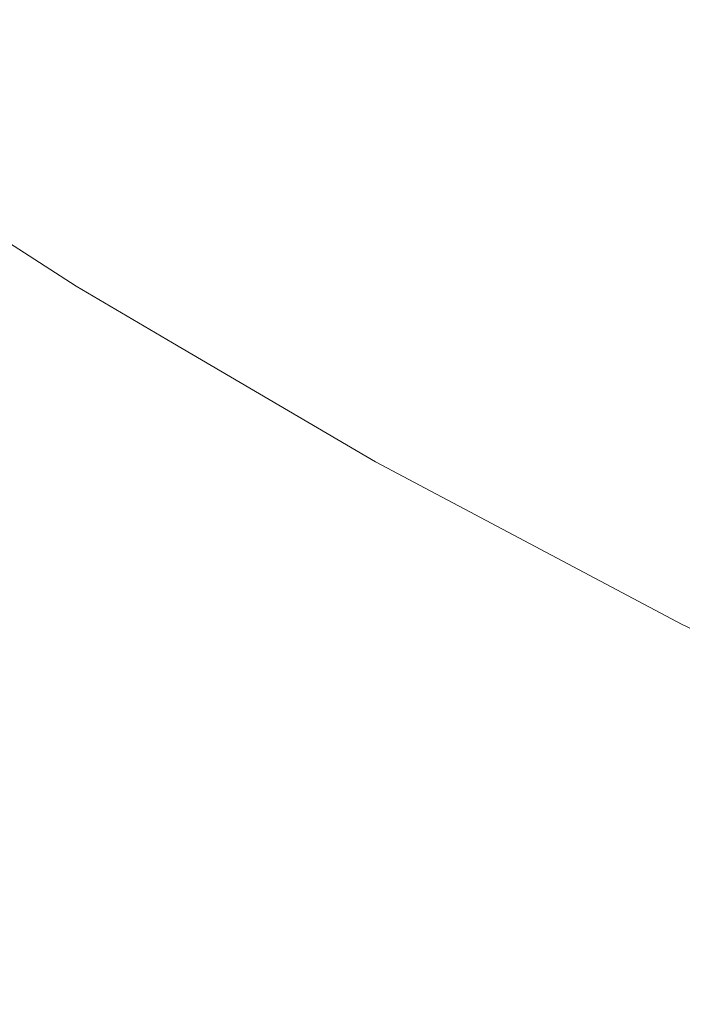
# Model space of a CAD drawing. Header units: centimetres. Extents: x -26.3 to 27.5, y 4.2 to 67.9.
# Tile 130 of 256: x -8.0928 to -8.0766, y 4.5123 to 4.5364. Entities that reach past the tile are written whole.
import ezdxf

# ---------------------------------------------------------------- set-up
doc = ezdxf.new("R2010")
doc.units = ezdxf.units.CM
doc.header["$LTSCALE"] = 2.54
doc.layers.add('Lucido design-1', color=7, linetype='Continuous')

# ---------------------------------------------------------------- blocks, each defined once
blk = doc.blocks.new('Gruppo-2-1')
at = {"color": 7, "linetype": 'Continuous', "lineweight": 9}
for points in [[(-25.986537, 5.900212, -1111.014164), (-25.986537, 4.300212, -1111.014164), (27.113463, 4.300212, -1111.014164), (27.113463, 5.900212, -1111.014164)], [(-25.986537, 5.900212, -1147.114164), (-25.986537, 4.300212, -1147.114164), (27.113463, 4.300212, -1147.114164), (27.113463, 5.900212, -1147.114164)]]:
    blk.add_3dface(points, dxfattribs=at)
for points, invisible_edges in [([(-8.078199, 4.536129, -1111.466573), (-8.085081, 4.540168, -1111.466573), (-8.084013, 4.541902, -1111.462988), (-8.077206, 4.537908, -1111.462988)], 15), ([(-8.078199, 4.536129, -1147.566573), (-8.085081, 4.540168, -1147.566573), (-8.084013, 4.541902, -1147.562988), (-8.077206, 4.537908, -1147.562988)], 15), ([(-8.087803, 4.535746, -1111.47777), (-8.094692, 4.540192, -1111.47777), (-8.09381, 4.541497, -1111.473971), (-8.086977, 4.537087, -1111.473971)], 15), ([(-8.087803, 4.535746, -1147.57777), (-8.094692, 4.540192, -1147.57777), (-8.09381, 4.541497, -1147.573971), (-8.086977, 4.537087, -1147.573971)], 15), ([(-8.088546, 4.53454, -1111.481627), (-8.095485, 4.539018, -1111.481627), (-8.094692, 4.540192, -1111.47777), (-8.087803, 4.535746, -1111.47777)], 15), ([(-8.088546, 4.53454, -1147.581627), (-8.095485, 4.539018, -1147.581627), (-8.094692, 4.540192, -1147.57777), (-8.087803, 4.535746, -1147.57777)], 15), ([(-8.079119, 4.534483, -1111.470236), (-8.086069, 4.538562, -1111.470236), (-8.085081, 4.540168, -1111.466573), (-8.078199, 4.536129, -1111.466573)], 15), ([(-8.079119, 4.534483, -1147.570236), (-8.086069, 4.538562, -1147.570236), (-8.085081, 4.540168, -1147.566573), (-8.078199, 4.536129, -1147.566573)], 15), ([(-8.070236, 4.534206, -1111.462988), (-8.077206, 4.537908, -1111.462988), (-8.076141, 4.539815, -1111.459487), (-8.069252, 4.536157, -1111.459487)], 15), ([(-8.070236, 4.534206, -1147.562988), (-8.077206, 4.537908, -1147.562988), (-8.076141, 4.539815, -1147.559487), (-8.069252, 4.536157, -1147.559487)], 15), ([(-8.089204, 4.53347, -1111.485536), (-8.096189, 4.537978, -1111.485536), (-8.095485, 4.539018, -1111.481627), (-8.088546, 4.53454, -1111.481627)], 15), ([(-8.089204, 4.53347, -1147.585536), (-8.096189, 4.537978, -1147.585536), (-8.095485, 4.539018, -1147.581627), (-8.088546, 4.53454, -1147.581627)], 15), ([(-8.079964, 4.532971, -1111.473971), (-8.086977, 4.537087, -1111.473971), (-8.086069, 4.538562, -1111.470236), (-8.079119, 4.534483, -1111.470236)], 15), ([(-8.079964, 4.532971, -1147.573971), (-8.086977, 4.537087, -1147.573971), (-8.086069, 4.538562, -1147.570236), (-8.079119, 4.534483, -1147.570236)], 15), ([(-8.089778, 4.532539, -1111.489489), (-8.096801, 4.537072, -1111.489489), (-8.096189, 4.537978, -1111.485536), (-8.089204, 4.53347, -1111.485536)], 15), ([(-8.089778, 4.532539, -1147.589489), (-8.096801, 4.537072, -1147.589489), (-8.096189, 4.537978, -1147.585536), (-8.089204, 4.53347, -1147.585536)], 15), ([(-8.071153, 4.532387, -1111.466573), (-8.078199, 4.536129, -1111.466573), (-8.077206, 4.537908, -1111.462988), (-8.070236, 4.534206, -1111.462988)], 15), ([(-8.071153, 4.532387, -1147.566573), (-8.078199, 4.536129, -1147.566573), (-8.077206, 4.537908, -1147.562988), (-8.070236, 4.534206, -1147.562988)], 15), ([(-8.090265, 4.531747, -1111.493481), (-8.097321, 4.536302, -1111.493481), (-8.096801, 4.537072, -1111.489489), (-8.089778, 4.532539, -1111.489489)], 15), ([(-8.090265, 4.531747, -1147.593481), (-8.097321, 4.536302, -1147.593481), (-8.096801, 4.537072, -1147.589489), (-8.089778, 4.532539, -1147.589489)], 15), ([(-8.080732, 4.531596, -1111.47777), (-8.087803, 4.535746, -1111.47777), (-8.086977, 4.537087, -1111.473971), (-8.079964, 4.532971, -1111.473971)], 15), ([(-8.080732, 4.531596, -1147.57777), (-8.087803, 4.535746, -1147.57777), (-8.086977, 4.537087, -1147.573971), (-8.079964, 4.532971, -1147.573971)], 15), ([(-8.090666, 4.531096, -1111.497503), (-8.09775, 4.535668, -1111.497503), (-8.097321, 4.536302, -1111.493481), (-8.090265, 4.531747, -1111.493481)], 15), ([(-8.090666, 4.531096, -1147.597503), (-8.09775, 4.535668, -1147.597503), (-8.097321, 4.536302, -1147.593481), (-8.090265, 4.531747, -1147.593481)], 15), ([(-8.072002, 4.530703, -1111.470236), (-8.079119, 4.534483, -1111.470236), (-8.078199, 4.536129, -1111.466573), (-8.071153, 4.532387, -1111.466573)], 15), ([(-8.072002, 4.530703, -1147.570236), (-8.079119, 4.534483, -1147.570236), (-8.078199, 4.536129, -1147.566573), (-8.071153, 4.532387, -1147.566573)], 15), ([(-8.09098, 4.530586, -1111.50155), (-8.098085, 4.535172, -1111.50155), (-8.09775, 4.535668, -1111.497503), (-8.090666, 4.531096, -1111.497503)], 15), ([(-8.09098, 4.530586, -1147.60155), (-8.098085, 4.535172, -1147.60155), (-8.09775, 4.535668, -1147.597503), (-8.090666, 4.531096, -1147.597503)], 15), ([(-8.081423, 4.53036, -1111.481627), (-8.088546, 4.53454, -1111.481627), (-8.087803, 4.535746, -1111.47777), (-8.080732, 4.531596, -1111.47777)], 15), ([(-8.081423, 4.53036, -1147.581627), (-8.088546, 4.53454, -1147.581627), (-8.087803, 4.535746, -1147.57777), (-8.080732, 4.531596, -1147.57777)], 15), ([(-8.091207, 4.530218, -1111.505614), (-8.098327, 4.534813, -1111.505614), (-8.098085, 4.535172, -1111.50155), (-8.09098, 4.530586, -1111.50155)], 15), ([(-8.091207, 4.530218, -1147.605614), (-8.098327, 4.534813, -1147.605614), (-8.098085, 4.535172, -1147.60155), (-8.09098, 4.530586, -1147.60155)], 15), ([(-8.091346, 4.529991, -1111.509689), (-8.098476, 4.534593, -1111.509689), (-8.098327, 4.534813, -1111.505614), (-8.091207, 4.530218, -1111.505614)], 15), ([(-8.091346, 4.529991, -1147.609689), (-8.098476, 4.534593, -1147.609689), (-8.098327, 4.534813, -1147.605614), (-8.091207, 4.530218, -1147.605614)], 15), ([(-8.091492, 4.529755, -1111.720125), (-8.098632, 4.534363, -1111.720125), (-8.098543, 4.534494, -1111.716136), (-8.091409, 4.52989, -1111.716136)], 15), ([(-8.091492, 4.529755, -1147.820125), (-8.098632, 4.534363, -1147.820125), (-8.098543, 4.534494, -1147.816136), (-8.091409, 4.52989, -1147.816136)], 15), ([(-8.095987, 4.532867, -1111.714164), (-8.091399, 4.529906, -1111.714164), (-8.091409, 4.52989, -1111.716136), (-8.098543, 4.534494, -1111.716136)], 14), ([(-8.095987, 4.532867, -1147.814164), (-8.091399, 4.529906, -1147.814164), (-8.091409, 4.52989, -1147.816136), (-8.098543, 4.534494, -1147.816136)], 14), ([(-8.091398, 4.529907, -1111.513619), (-8.098532, 4.534511, -1111.513619), (-8.098476, 4.534593, -1111.509689), (-8.091346, 4.529991, -1111.509689)], 15), ([(-8.091398, 4.529907, -1147.613619), (-8.098532, 4.534511, -1147.613619), (-8.098476, 4.534593, -1147.609689), (-8.091346, 4.529991, -1147.609689)], 15), ([(-8.098532, 4.534511, -1111.513619), (-8.091398, 4.529907, -1111.513619), (-8.091399, 4.529906, -1111.514164), (-8.095987, 4.532867, -1111.514164)], 11), ([(-8.098532, 4.534511, -1147.613619), (-8.091398, 4.529907, -1147.613619), (-8.091399, 4.529906, -1147.614164), (-8.095987, 4.532867, -1147.614164)], 11), ([(-8.082035, 4.529263, -1111.485536), (-8.089204, 4.53347, -1111.485536), (-8.088546, 4.53454, -1111.481627), (-8.081423, 4.53036, -1111.481627)], 15), ([(-8.082035, 4.529263, -1147.585536), (-8.089204, 4.53347, -1147.585536), (-8.088546, 4.53454, -1147.581627), (-8.081423, 4.53036, -1147.581627)], 15), ([(-8.072782, 4.529157, -1111.473971), (-8.079964, 4.532971, -1111.473971), (-8.079119, 4.534483, -1111.470236), (-8.072002, 4.530703, -1111.470236)], 15), ([(-8.072782, 4.529157, -1147.573971), (-8.079964, 4.532971, -1147.573971), (-8.079119, 4.534483, -1147.570236), (-8.072002, 4.530703, -1147.570236)], 15), ([(-8.091659, 4.529484, -1111.724109), (-8.09881, 4.534099, -1111.724109), (-8.098632, 4.534363, -1111.720125), (-8.091492, 4.529755, -1111.720125)], 15), ([(-8.091659, 4.529484, -1147.824109), (-8.09881, 4.534099, -1147.824109), (-8.098632, 4.534363, -1147.820125), (-8.091492, 4.529755, -1147.820125)], 15), ([(-8.091909, 4.529077, -1111.728083), (-8.099077, 4.533704, -1111.728083), (-8.09881, 4.534099, -1111.724109), (-8.091659, 4.529484, -1111.724109)], 15), ([(-8.091909, 4.529077, -1147.828083), (-8.099077, 4.533704, -1147.828083), (-8.09881, 4.534099, -1147.824109), (-8.091659, 4.529484, -1147.824109)], 15), ([(-8.092243, 4.528535, -1111.73204), (-8.099434, 4.533175, -1111.73204), (-8.099077, 4.533704, -1111.728083), (-8.091909, 4.529077, -1111.728083)], 15), ([(-8.092243, 4.528535, -1147.83204), (-8.099434, 4.533175, -1147.83204), (-8.099077, 4.533704, -1147.828083), (-8.091909, 4.529077, -1147.828083)], 15), ([(-8.082568, 4.528309, -1111.489489), (-8.089778, 4.532539, -1111.489489), (-8.089204, 4.53347, -1111.485536), (-8.082035, 4.529263, -1111.485536)], 15), ([(-8.082568, 4.528309, -1147.589489), (-8.089778, 4.532539, -1147.589489), (-8.089204, 4.53347, -1147.585536), (-8.082035, 4.529263, -1147.585536)], 15), ([(-8.092661, 4.527856, -1111.735974), (-8.09988, 4.532516, -1111.735974), (-8.099434, 4.533175, -1111.73204), (-8.092243, 4.528535, -1111.73204)], 15), ([(-8.092661, 4.527856, -1147.835974), (-8.09988, 4.532516, -1147.835974), (-8.099434, 4.533175, -1147.83204), (-8.092243, 4.528535, -1147.83204)], 15), ([(-8.073491, 4.52775, -1111.47777), (-8.080732, 4.531596, -1111.47777), (-8.079964, 4.532971, -1111.473971), (-8.072782, 4.529157, -1111.473971)], 15), ([(-8.073491, 4.52775, -1147.57777), (-8.080732, 4.531596, -1147.57777), (-8.079964, 4.532971, -1147.573971), (-8.072782, 4.529157, -1147.573971)], 15), ([(-8.091399, 4.529906, -1111.714164), (-8.095987, 4.532867, -1111.714164), (-8.095987, 4.532867, -1111.514164), (-8.091399, 4.529906, -1111.514164)], 10), ([(-8.091399, 4.529906, -1147.814164), (-8.095987, 4.532867, -1147.814164), (-8.095987, 4.532867, -1147.614164), (-8.091399, 4.529906, -1147.614164)], 10), ([(-8.093162, 4.527043, -1111.739877), (-8.100415, 4.531724, -1111.739877), (-8.09988, 4.532516, -1111.735974), (-8.092661, 4.527856, -1111.735974)], 15), ([(-8.093162, 4.527043, -1147.839877), (-8.100415, 4.531724, -1147.839877), (-8.09988, 4.532516, -1147.835974), (-8.092661, 4.527856, -1147.835974)], 15), ([(-8.083022, 4.527497, -1111.493481), (-8.090265, 4.531747, -1111.493481), (-8.089778, 4.532539, -1111.489489), (-8.082568, 4.528309, -1111.489489)], 15), ([(-8.083022, 4.527497, -1147.593481), (-8.090265, 4.531747, -1147.593481), (-8.089778, 4.532539, -1147.589489), (-8.082568, 4.528309, -1147.589489)], 15), ([(-8.083395, 4.526829, -1111.497503), (-8.090666, 4.531096, -1111.497503), (-8.090265, 4.531747, -1111.493481), (-8.083022, 4.527497, -1111.493481)], 15), ([(-8.083395, 4.526829, -1147.597503), (-8.090666, 4.531096, -1147.597503), (-8.090265, 4.531747, -1147.593481), (-8.083022, 4.527497, -1147.593481)], 15), ([(-8.074128, 4.526486, -1111.481627), (-8.081423, 4.53036, -1111.481627), (-8.080732, 4.531596, -1111.47777), (-8.073491, 4.52775, -1111.47777)], 15), ([(-8.074128, 4.526486, -1147.581627), (-8.081423, 4.53036, -1147.581627), (-8.080732, 4.531596, -1147.57777), (-8.073491, 4.52775, -1147.57777)], 15), ([(-8.083687, 4.526306, -1111.50155), (-8.09098, 4.530586, -1111.50155), (-8.090666, 4.531096, -1111.497503), (-8.083395, 4.526829, -1111.497503)], 15), ([(-8.083687, 4.526306, -1147.60155), (-8.09098, 4.530586, -1147.60155), (-8.090666, 4.531096, -1147.597503), (-8.083395, 4.526829, -1147.597503)], 15), ([(-8.083898, 4.525929, -1111.505614), (-8.091207, 4.530218, -1111.505614), (-8.09098, 4.530586, -1111.50155), (-8.083687, 4.526306, -1111.50155)], 15), ([(-8.083898, 4.525929, -1147.605614), (-8.091207, 4.530218, -1147.605614), (-8.09098, 4.530586, -1147.60155), (-8.083687, 4.526306, -1147.60155)], 15), ([(-8.074694, 4.525364, -1111.485536), (-8.082035, 4.529263, -1111.485536), (-8.081423, 4.53036, -1111.481627), (-8.074128, 4.526486, -1111.481627)], 15), ([(-8.074694, 4.525364, -1147.585536), (-8.082035, 4.529263, -1147.585536), (-8.081423, 4.53036, -1147.581627), (-8.074128, 4.526486, -1147.581627)], 15), ([(-8.084028, 4.525697, -1111.509689), (-8.091346, 4.529991, -1111.509689), (-8.091207, 4.530218, -1111.505614), (-8.083898, 4.525929, -1111.505614)], 15), ([(-8.084028, 4.525697, -1147.609689), (-8.091346, 4.529991, -1147.609689), (-8.091207, 4.530218, -1147.605614), (-8.083898, 4.525929, -1147.605614)], 15), ([(-8.084163, 4.525454, -1111.720125), (-8.091492, 4.529755, -1111.720125), (-8.091409, 4.52989, -1111.716136), (-8.084086, 4.525592, -1111.716136)], 15), ([(-8.084163, 4.525454, -1147.820125), (-8.091492, 4.529755, -1147.820125), (-8.091409, 4.52989, -1147.816136), (-8.084086, 4.525592, -1147.816136)], 15), ([(-8.091409, 4.52989, -1111.716136), (-8.091399, 4.529906, -1111.714164), (-8.089039, 4.528522, -1111.714164)], 9), ([(-8.091409, 4.52989, -1147.816136), (-8.091399, 4.529906, -1147.814164), (-8.089039, 4.528522, -1147.814164)], 9), ([(-8.089039, 4.528522, -1111.714164), (-8.084076, 4.525609, -1111.714164), (-8.084086, 4.525592, -1111.716136), (-8.091409, 4.52989, -1111.716136)], 14), ([(-8.089039, 4.528522, -1147.814164), (-8.084076, 4.525609, -1147.814164), (-8.084086, 4.525592, -1147.816136), (-8.091409, 4.52989, -1147.816136)], 14), ([(-8.089039, 4.528522, -1111.514164), (-8.091399, 4.529906, -1111.514164), (-8.091398, 4.529907, -1111.513619)], 10), ([(-8.089039, 4.528522, -1147.614164), (-8.091399, 4.529906, -1147.614164), (-8.091398, 4.529907, -1147.613619)], 10), ([(-8.091399, 4.529906, -1111.514164), (-8.089039, 4.528522, -1111.514164), (-8.089039, 4.528522, -1111.714164), (-8.091399, 4.529906, -1111.714164)], 10), ([(-8.091399, 4.529906, -1147.614164), (-8.089039, 4.528522, -1147.614164), (-8.089039, 4.528522, -1147.814164), (-8.091399, 4.529906, -1147.814164)], 10), ([(-8.084076, 4.52561, -1111.513619), (-8.091398, 4.529907, -1111.513619), (-8.091346, 4.529991, -1111.509689), (-8.084028, 4.525697, -1111.509689)], 15), ([(-8.084076, 4.52561, -1147.613619), (-8.091398, 4.529907, -1147.613619), (-8.091346, 4.529991, -1147.609689), (-8.084028, 4.525697, -1147.609689)], 15), ([(-8.091398, 4.529907, -1111.513619), (-8.084076, 4.52561, -1111.513619), (-8.084076, 4.525609, -1111.514164), (-8.089039, 4.528522, -1111.514164)], 11), ([(-8.091398, 4.529907, -1147.613619), (-8.084076, 4.52561, -1147.613619), (-8.084076, 4.525609, -1147.614164), (-8.089039, 4.528522, -1147.614164)], 11), ([(-8.084318, 4.525176, -1111.724109), (-8.091659, 4.529484, -1111.724109), (-8.091492, 4.529755, -1111.720125), (-8.084163, 4.525454, -1111.720125)], 15), ([(-8.084318, 4.525176, -1147.824109), (-8.091659, 4.529484, -1147.824109), (-8.091492, 4.529755, -1147.820125), (-8.084163, 4.525454, -1147.820125)], 15), ([(-8.084551, 4.524759, -1111.728083), (-8.091909, 4.529077, -1111.728083), (-8.091659, 4.529484, -1111.724109), (-8.084318, 4.525176, -1111.724109)], 15), ([(-8.084551, 4.524759, -1147.828083), (-8.091909, 4.529077, -1147.828083), (-8.091659, 4.529484, -1147.824109), (-8.084318, 4.525176, -1147.824109)], 15), ([(-8.075186, 4.524388, -1111.489489), (-8.082568, 4.528309, -1111.489489), (-8.082035, 4.529263, -1111.485536), (-8.074694, 4.525364, -1111.485536)], 15), ([(-8.075186, 4.524388, -1147.589489), (-8.082568, 4.528309, -1147.589489), (-8.082035, 4.529263, -1147.585536), (-8.074694, 4.525364, -1147.585536)], 15), ([(-8.084862, 4.524203, -1111.73204), (-8.092243, 4.528535, -1111.73204), (-8.091909, 4.529077, -1111.728083), (-8.084551, 4.524759, -1111.728083)], 15), ([(-8.084862, 4.524203, -1147.83204), (-8.092243, 4.528535, -1147.83204), (-8.091909, 4.529077, -1147.828083), (-8.084551, 4.524759, -1147.828083)], 15), ([(-8.08525, 4.523508, -1111.735974), (-8.092661, 4.527856, -1111.735974), (-8.092243, 4.528535, -1111.73204), (-8.084862, 4.524203, -1111.73204)], 15), ([(-8.08525, 4.523508, -1147.835974), (-8.092661, 4.527856, -1147.835974), (-8.092243, 4.528535, -1147.83204), (-8.084862, 4.524203, -1147.83204)], 15), ([(-8.084076, 4.525609, -1111.714164), (-8.089039, 4.528522, -1111.714164), (-8.089039, 4.528522, -1111.514164), (-8.084076, 4.525609, -1111.514164)], 10), ([(-8.084076, 4.525609, -1147.814164), (-8.089039, 4.528522, -1147.814164), (-8.089039, 4.528522, -1147.614164), (-8.084076, 4.525609, -1147.614164)], 10), ([(-8.075605, 4.523558, -1111.493481), (-8.083022, 4.527497, -1111.493481), (-8.082568, 4.528309, -1111.489489), (-8.075186, 4.524388, -1111.489489)], 15), ([(-8.075605, 4.523558, -1147.593481), (-8.083022, 4.527497, -1147.593481), (-8.082568, 4.528309, -1147.589489), (-8.075186, 4.524388, -1147.589489)], 15), ([(-8.085716, 4.522674, -1111.739877), (-8.093162, 4.527043, -1111.739877), (-8.092661, 4.527856, -1111.735974), (-8.08525, 4.523508, -1111.735974)], 15), ([(-8.085716, 4.522674, -1147.839877), (-8.093162, 4.527043, -1147.839877), (-8.092661, 4.527856, -1147.835974), (-8.08525, 4.523508, -1147.835974)], 15), ([(-8.075949, 4.522875, -1111.497503), (-8.083395, 4.526829, -1111.497503), (-8.083022, 4.527497, -1111.493481), (-8.075605, 4.523558, -1111.493481)], 15), ([(-8.075949, 4.522875, -1147.597503), (-8.083395, 4.526829, -1147.597503), (-8.083022, 4.527497, -1147.593481), (-8.075605, 4.523558, -1147.593481)], 15), ([(-8.086259, 4.521702, -1111.743744), (-8.093745, 4.526096, -1111.743744), (-8.093162, 4.527043, -1111.739877), (-8.085716, 4.522674, -1111.739877)], 15), ([(-8.086259, 4.521702, -1147.843744), (-8.093745, 4.526096, -1147.843744), (-8.093162, 4.527043, -1147.839877), (-8.085716, 4.522674, -1147.839877)], 15), ([(-8.076219, 4.52234, -1111.50155), (-8.083687, 4.526306, -1111.50155), (-8.083395, 4.526829, -1111.497503), (-8.075949, 4.522875, -1111.497503)], 15), ([(-8.076219, 4.52234, -1147.60155), (-8.083687, 4.526306, -1147.60155), (-8.083395, 4.526829, -1147.597503), (-8.075949, 4.522875, -1147.597503)], 15), ([(-8.076413, 4.521954, -1111.505614), (-8.083898, 4.525929, -1111.505614), (-8.083687, 4.526306, -1111.50155), (-8.076219, 4.52234, -1111.50155)], 15), ([(-8.076413, 4.521954, -1147.605614), (-8.083898, 4.525929, -1147.605614), (-8.083687, 4.526306, -1147.60155), (-8.076219, 4.52234, -1147.60155)], 15), ([(-8.086878, 4.520595, -1111.747567), (-8.09441, 4.525015, -1111.747567), (-8.093745, 4.526096, -1111.743744), (-8.086259, 4.521702, -1111.743744)], 15), ([(-8.086878, 4.520595, -1147.847567), (-8.09441, 4.525015, -1147.847567), (-8.093745, 4.526096, -1147.843744), (-8.086259, 4.521702, -1147.843744)], 15), ([(-8.076533, 4.521716, -1111.509689), (-8.084028, 4.525697, -1111.509689), (-8.083898, 4.525929, -1111.505614), (-8.076413, 4.521954, -1111.505614)], 15), ([(-8.076533, 4.521716, -1147.609689), (-8.084028, 4.525697, -1147.609689), (-8.083898, 4.525929, -1147.605614), (-8.076413, 4.521954, -1147.605614)], 15), ([(-8.076658, 4.521468, -1111.720125), (-8.084163, 4.525454, -1111.720125), (-8.084086, 4.525592, -1111.716136), (-8.076587, 4.521609, -1111.716136)], 15), ([(-8.076658, 4.521468, -1147.820125), (-8.084163, 4.525454, -1147.820125), (-8.084086, 4.525592, -1147.816136), (-8.076587, 4.521609, -1147.816136)], 15), ([(-8.084086, 4.525592, -1111.716136), (-8.084076, 4.525609, -1111.714164), (-8.081914, 4.52446, -1111.714164)], 9), ([(-8.084086, 4.525592, -1147.816136), (-8.084076, 4.525609, -1147.814164), (-8.081914, 4.52446, -1147.814164)], 9), ([(-8.081914, 4.52446, -1111.714164), (-8.076578, 4.521627, -1111.714164), (-8.076587, 4.521609, -1111.716136), (-8.084086, 4.525592, -1111.716136)], 14), ([(-8.081914, 4.52446, -1147.814164), (-8.076578, 4.521627, -1147.814164), (-8.076587, 4.521609, -1147.816136), (-8.084086, 4.525592, -1147.816136)], 14), ([(-8.076577, 4.521628, -1111.513619), (-8.084076, 4.52561, -1111.513619), (-8.084028, 4.525697, -1111.509689), (-8.076533, 4.521716, -1111.509689)], 15), ([(-8.076577, 4.521628, -1147.613619), (-8.084076, 4.52561, -1147.613619), (-8.084028, 4.525697, -1147.609689), (-8.076533, 4.521716, -1147.609689)], 15), ([(-8.084076, 4.52561, -1111.513619), (-8.076577, 4.521628, -1111.513619), (-8.076578, 4.521627, -1111.514164), (-8.081914, 4.52446, -1111.514164)], 11), ([(-8.081914, 4.52446, -1111.514164), (-8.084076, 4.525609, -1111.514164), (-8.084076, 4.52561, -1111.513619)], 10), ([(-8.084076, 4.52561, -1147.613619), (-8.076577, 4.521628, -1147.613619), (-8.076578, 4.521627, -1147.614164), (-8.081914, 4.52446, -1147.614164)], 11), ([(-8.081914, 4.52446, -1147.614164), (-8.084076, 4.525609, -1147.614164), (-8.084076, 4.52561, -1147.613619)], 10), ([(-8.084076, 4.525609, -1111.514164), (-8.081914, 4.52446, -1111.514164), (-8.081914, 4.52446, -1111.714164), (-8.084076, 4.525609, -1111.714164)], 10), ([(-8.084076, 4.525609, -1147.614164), (-8.081914, 4.52446, -1147.614164), (-8.081914, 4.52446, -1147.814164), (-8.084076, 4.525609, -1147.814164)], 10), ([(-8.076801, 4.521184, -1111.724109), (-8.084318, 4.525176, -1111.724109), (-8.084163, 4.525454, -1111.720125), (-8.076658, 4.521468, -1111.720125)], 15), ([(-8.076801, 4.521184, -1147.824109), (-8.084318, 4.525176, -1147.824109), (-8.084163, 4.525454, -1147.820125), (-8.076658, 4.521468, -1147.820125)], 15), ([(-8.087572, 4.519352, -1111.751341), (-8.095157, 4.523803, -1111.751341), (-8.09441, 4.525015, -1111.747567), (-8.086878, 4.520595, -1111.747567)], 15), ([(-8.087572, 4.519352, -1147.851341), (-8.095157, 4.523803, -1147.851341), (-8.09441, 4.525015, -1147.847567), (-8.086878, 4.520595, -1147.847567)], 15), ([(-8.077016, 4.520758, -1111.728083), (-8.084551, 4.524759, -1111.728083), (-8.084318, 4.525176, -1111.724109), (-8.076801, 4.521184, -1111.724109)], 15), ([(-8.077016, 4.520758, -1147.828083), (-8.084551, 4.524759, -1147.828083), (-8.084318, 4.525176, -1147.824109), (-8.076801, 4.521184, -1147.824109)], 15), ([(-8.077303, 4.520188, -1111.73204), (-8.084862, 4.524203, -1111.73204), (-8.084551, 4.524759, -1111.728083), (-8.077016, 4.520758, -1111.728083)], 15), ([(-8.077303, 4.520188, -1147.83204), (-8.084862, 4.524203, -1147.83204), (-8.084551, 4.524759, -1147.828083), (-8.077016, 4.520758, -1147.828083)], 15), ([(-8.076578, 4.521627, -1111.714164), (-8.081914, 4.52446, -1111.714164), (-8.081914, 4.52446, -1111.514164), (-8.076578, 4.521627, -1111.514164)], 10), ([(-8.076578, 4.521627, -1147.814164), (-8.081914, 4.52446, -1147.814164), (-8.081914, 4.52446, -1147.614164), (-8.076578, 4.521627, -1147.614164)], 10), ([(-8.077662, 4.519477, -1111.735974), (-8.08525, 4.523508, -1111.735974), (-8.084862, 4.524203, -1111.73204), (-8.077303, 4.520188, -1111.73204)], 15), ([(-8.077662, 4.519477, -1147.835974), (-8.08525, 4.523508, -1147.835974), (-8.084862, 4.524203, -1147.83204), (-8.077303, 4.520188, -1147.83204)], 15), ([(-8.088341, 4.517976, -1111.755058), (-8.095983, 4.522461, -1111.755058), (-8.095157, 4.523803, -1111.751341), (-8.087572, 4.519352, -1111.751341)], 15), ([(-8.088341, 4.517976, -1147.855058), (-8.095983, 4.522461, -1147.855058), (-8.095157, 4.523803, -1147.851341), (-8.087572, 4.519352, -1147.851341)], 15), ([(-8.078092, 4.518624, -1111.739877), (-8.085716, 4.522674, -1111.739877), (-8.08525, 4.523508, -1111.735974), (-8.077662, 4.519477, -1111.735974)], 15), ([(-8.078092, 4.518624, -1147.839877), (-8.085716, 4.522674, -1147.839877), (-8.08525, 4.523508, -1147.835974), (-8.077662, 4.519477, -1147.835974)], 15), ([(-8.078593, 4.517631, -1111.743744), (-8.086259, 4.521702, -1111.743744), (-8.085716, 4.522674, -1111.739877), (-8.078092, 4.518624, -1111.739877)], 15), ([(-8.078593, 4.517631, -1147.843744), (-8.086259, 4.521702, -1147.843744), (-8.085716, 4.522674, -1147.839877), (-8.078092, 4.518624, -1147.839877)], 15), ([(-8.089183, 4.516468, -1111.758712), (-8.096889, 4.52099, -1111.758712), (-8.095983, 4.522461, -1111.755058), (-8.088341, 4.517976, -1111.755058)], 15), ([(-8.089183, 4.516468, -1147.858712), (-8.096889, 4.52099, -1147.858712), (-8.095983, 4.522461, -1147.855058), (-8.088341, 4.517976, -1147.855058)], 15), ([(-8.079164, 4.516498, -1111.747567), (-8.086878, 4.520595, -1111.747567), (-8.086259, 4.521702, -1111.743744), (-8.078593, 4.517631, -1111.743744)], 15), ([(-8.079164, 4.516498, -1147.847567), (-8.086878, 4.520595, -1147.847567), (-8.086259, 4.521702, -1147.843744), (-8.078593, 4.517631, -1147.843744)], 15), ([(-8.076587, 4.521609, -1111.716136), (-8.076578, 4.521627, -1111.714164), (-8.074621, 4.520691, -1111.714164)], 9), ([(-8.076587, 4.521609, -1147.816136), (-8.076578, 4.521627, -1147.814164), (-8.074621, 4.520691, -1147.814164)], 9), ([(-8.069122, 4.517515, -1111.724109), (-8.076801, 4.521184, -1111.724109), (-8.076658, 4.521468, -1111.720125), (-8.068991, 4.517804, -1111.720125)], 15), ([(-8.069122, 4.517515, -1147.824109), (-8.076801, 4.521184, -1147.824109), (-8.076658, 4.521468, -1147.820125), (-8.068991, 4.517804, -1147.820125)], 15), ([(-8.068991, 4.517804, -1111.720125), (-8.076658, 4.521468, -1111.720125), (-8.076587, 4.521609, -1111.716136), (-8.068926, 4.517949, -1111.716136)], 15), ([(-8.068991, 4.517804, -1147.820125), (-8.076658, 4.521468, -1147.820125), (-8.076587, 4.521609, -1147.816136), (-8.068926, 4.517949, -1147.816136)], 15), ([(-8.074621, 4.520691, -1111.714164), (-8.068918, 4.517966, -1111.714164), (-8.068926, 4.517949, -1111.716136), (-8.076587, 4.521609, -1111.716136)], 14), ([(-8.074621, 4.520691, -1147.814164), (-8.068918, 4.517966, -1147.814164), (-8.068926, 4.517949, -1147.816136), (-8.076587, 4.521609, -1147.816136)], 14), ([(-8.069319, 4.517079, -1111.728083), (-8.077016, 4.520758, -1111.728083), (-8.076801, 4.521184, -1111.724109), (-8.069122, 4.517515, -1111.724109)], 15), ([(-8.069319, 4.517079, -1147.828083), (-8.077016, 4.520758, -1147.828083), (-8.076801, 4.521184, -1147.824109), (-8.069122, 4.517515, -1147.824109)], 15), ([(-8.090098, 4.51483, -1111.762298), (-8.097872, 4.519393, -1111.762298), (-8.096889, 4.52099, -1111.758712), (-8.089183, 4.516468, -1111.758712)], 15), ([(-8.090098, 4.51483, -1147.862298), (-8.097872, 4.519393, -1147.862298), (-8.096889, 4.52099, -1147.858712), (-8.089183, 4.516468, -1147.858712)], 15), ([(-8.069581, 4.516498, -1111.73204), (-8.077303, 4.520188, -1111.73204), (-8.077016, 4.520758, -1111.728083), (-8.069319, 4.517079, -1111.728083)], 15), ([(-8.069581, 4.516498, -1147.83204), (-8.077303, 4.520188, -1147.83204), (-8.077016, 4.520758, -1147.828083), (-8.069319, 4.517079, -1147.828083)], 15), ([(-8.079805, 4.515227, -1111.751341), (-8.087572, 4.519352, -1111.751341), (-8.086878, 4.520595, -1111.747567), (-8.079164, 4.516498, -1111.747567)], 15), ([(-8.079805, 4.515227, -1147.851341), (-8.087572, 4.519352, -1147.851341), (-8.086878, 4.520595, -1147.847567), (-8.079164, 4.516498, -1147.847567)], 15), ([(-8.069909, 4.515773, -1111.735974), (-8.077662, 4.519477, -1111.735974), (-8.077303, 4.520188, -1111.73204), (-8.069581, 4.516498, -1111.73204)], 15), ([(-8.069909, 4.515773, -1147.835974), (-8.077662, 4.519477, -1147.835974), (-8.077303, 4.520188, -1147.83204), (-8.069581, 4.516498, -1147.83204)], 15), ([(-8.070303, 4.514902, -1111.739877), (-8.078092, 4.518624, -1111.739877), (-8.077662, 4.519477, -1111.735974), (-8.069909, 4.515773, -1111.735974)], 15), ([(-8.070303, 4.514902, -1147.839877), (-8.078092, 4.518624, -1147.839877), (-8.077662, 4.519477, -1147.835974), (-8.069909, 4.515773, -1147.835974)], 15), ([(-8.091084, 4.513066, -1111.765808), (-8.098932, 4.517671, -1111.765808), (-8.097872, 4.519393, -1111.762298), (-8.090098, 4.51483, -1111.762298)], 15), ([(-8.091084, 4.513066, -1147.865808), (-8.098932, 4.517671, -1147.865808), (-8.097872, 4.519393, -1147.862298), (-8.090098, 4.51483, -1147.862298)], 15), ([(-8.080515, 4.513819, -1111.755058), (-8.088341, 4.517976, -1111.755058), (-8.087572, 4.519352, -1111.751341), (-8.079805, 4.515227, -1111.751341)], 15), ([(-8.080515, 4.513819, -1147.855058), (-8.088341, 4.517976, -1147.855058), (-8.087572, 4.519352, -1147.851341), (-8.079805, 4.515227, -1147.851341)], 15), ([(-8.070761, 4.513889, -1111.743744), (-8.078593, 4.517631, -1111.743744), (-8.078092, 4.518624, -1111.739877), (-8.070303, 4.514902, -1111.739877)], 15), ([(-8.070761, 4.513889, -1147.843744), (-8.078593, 4.517631, -1147.843744), (-8.078092, 4.518624, -1147.839877), (-8.070303, 4.514902, -1147.839877)], 15), ([(-8.081292, 4.512277, -1111.758712), (-8.089183, 4.516468, -1111.758712), (-8.088341, 4.517976, -1111.755058), (-8.080515, 4.513819, -1111.755058)], 15), ([(-8.081292, 4.512277, -1147.858712), (-8.089183, 4.516468, -1147.858712), (-8.088341, 4.517976, -1147.855058), (-8.080515, 4.513819, -1147.855058)], 15), ([(-8.092139, 4.511176, -1111.769238), (-8.100067, 4.515829, -1111.769238), (-8.098932, 4.517671, -1111.765808), (-8.091084, 4.513066, -1111.765808)], 15), ([(-8.092139, 4.511176, -1147.869238), (-8.100067, 4.515829, -1147.869238), (-8.098932, 4.517671, -1147.865808), (-8.091084, 4.513066, -1147.865808)], 15), ([(-8.071284, 4.512732, -1111.747567), (-8.079164, 4.516498, -1111.747567), (-8.078593, 4.517631, -1111.743744), (-8.070761, 4.513889, -1111.743744)], 15), ([(-8.071284, 4.512732, -1147.847567), (-8.079164, 4.516498, -1147.847567), (-8.078593, 4.517631, -1147.843744), (-8.070761, 4.513889, -1147.843744)], 15), ([(-8.082137, 4.510602, -1111.762298), (-8.090098, 4.51483, -1111.762298), (-8.089183, 4.516468, -1111.758712), (-8.081292, 4.512277, -1111.758712)], 15), ([(-8.082137, 4.510602, -1147.862298), (-8.090098, 4.51483, -1147.862298), (-8.089183, 4.516468, -1147.858712), (-8.081292, 4.512277, -1147.858712)], 15), ([(-8.07187, 4.511435, -1111.751341), (-8.079805, 4.515227, -1111.751341), (-8.079164, 4.516498, -1111.747567), (-8.071284, 4.512732, -1111.747567)], 15), ([(-8.07187, 4.511435, -1147.851341), (-8.079805, 4.515227, -1147.851341), (-8.079164, 4.516498, -1147.847567), (-8.071284, 4.512732, -1147.847567)], 15), ([(-8.093263, 4.509165, -1111.77258), (-8.101275, 4.513867, -1111.77258), (-8.100067, 4.515829, -1111.769238), (-8.092139, 4.511176, -1111.769238)], 15), ([(-8.093263, 4.509165, -1147.87258), (-8.101275, 4.513867, -1147.87258), (-8.100067, 4.515829, -1147.869238), (-8.092139, 4.511176, -1147.869238)], 15), ([(-8.072519, 4.509999, -1111.755058), (-8.080515, 4.513819, -1111.755058), (-8.079805, 4.515227, -1111.751341), (-8.07187, 4.511435, -1111.751341)], 15), ([(-8.072519, 4.509999, -1147.855058), (-8.080515, 4.513819, -1147.855058), (-8.079805, 4.515227, -1147.851341), (-8.07187, 4.511435, -1147.851341)], 15), ([(-8.083047, 4.508797, -1111.765808), (-8.091084, 4.513066, -1111.765808), (-8.090098, 4.51483, -1111.762298), (-8.082137, 4.510602, -1111.762298)], 15), ([(-8.083047, 4.508797, -1147.865808), (-8.091084, 4.513066, -1147.865808), (-8.090098, 4.51483, -1147.862298), (-8.082137, 4.510602, -1147.862298)], 15), ([(-8.073231, 4.508425, -1111.758712), (-8.081292, 4.512277, -1111.758712), (-8.080515, 4.513819, -1111.755058), (-8.072519, 4.509999, -1111.755058)], 15), ([(-8.073231, 4.508425, -1147.858712), (-8.081292, 4.512277, -1147.858712), (-8.080515, 4.513819, -1147.855058), (-8.072519, 4.509999, -1147.855058)], 15), ([(-8.084021, 4.506865, -1111.769238), (-8.092139, 4.511176, -1111.769238), (-8.091084, 4.513066, -1111.765808), (-8.083047, 4.508797, -1111.765808)], 15), ([(-8.084021, 4.506865, -1147.869238), (-8.092139, 4.511176, -1147.869238), (-8.091084, 4.513066, -1147.865808), (-8.083047, 4.508797, -1147.865808)], 15)]:
    blk.add_3dface(points, dxfattribs=dict(at, invisible_edges=invisible_edges))
blk = doc.blocks.new('Gruppo-3-1')
at = {"color": 7}
blk.add_blockref('Gruppo-2-1', (0, 0), dxfattribs=at)

msp = doc.modelspace()

# ---------------------------------------------------------------- block references
at = {"layer": 'Lucido design-1', "color": 7}
msp.add_blockref('Gruppo-3-1', (0, 0), dxfattribs=at)

doc.saveas('drawing.dxf')
